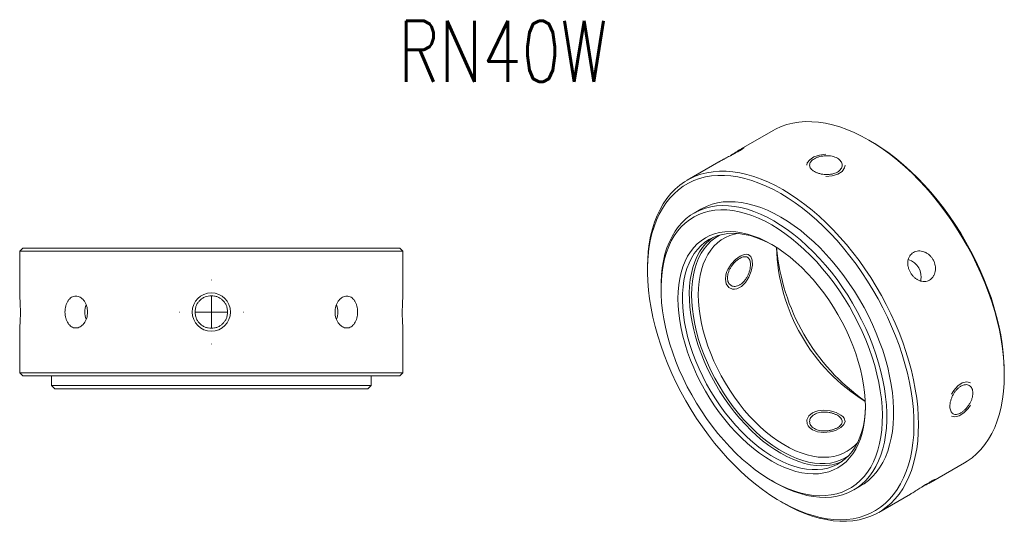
# Model space of a CAD drawing. Header units: millimetres. Extents: x 45 to 227, y 11 to 195.
# Tile 2 of 2: x 49 to 204, y 116 to 195. Entities that reach past the tile are written whole.
import ezdxf

# ---------------------------------------------------------------- set-up
doc = ezdxf.new("R2010")
doc.units = ezdxf.units.MM
doc.layers.get('0').update_dxf_attribs({"lineweight": 18})
doc.layers.add('FORMAT', color=7, linetype='Continuous', lineweight=18)
doc.styles.add('SLDTEXTSTYLE0', font='txt.shx', dxfattribs={"width": 0.75})

# ---------------------------------------------------------------- blocks, each defined once
blk = doc.blocks.new('SW_CENTERMARKSYMBOL_1')
at = {"layer": 'FORMAT', "color": 0}
for p, q in [((0, 5), (0, 5.05)), ((0, 0), (0, 2.5)), ((-5, 0), (-5.05, 0)), ((0, 0), (-2.5, 0)), ((0, 0), (0, -2.5)), ((0, 0), (2.5, 0)), ((5, 0), (5.05, 0)), ((0, -5), (0, -5.05))]:
    blk.add_line(p, q, dxfattribs=at)

msp = doc.modelspace()

# ---------------------------------------------------------------- linework, layer by layer
at = {"color": 7, "linetype": 'Continuous', "lineweight": 15}
for p, q in [((167.41, 177.25), (162.45, 174.39)), ((182.76, 175.56), (182.41, 175.76)), ((158.92, 172.35), (153.97, 169.5)), ((156.12, 164.96), (155.06, 164.35)), ((49.98, 158.87), (49.48, 158.37)), ((49.98, 158.87), (108.98, 158.87)), ((109.48, 158.37), (108.98, 158.87)), ((49.48, 158.37), (49.48, 151.42)), ((109.48, 158.37), (49.48, 158.37)), ((109.48, 151.39), (109.48, 158.37)), ((147.76, 155.76), (147.76, 155.35)), ((149.88, 152.9), (149.88, 152.49)), ((49.48, 146.35), (49.48, 139.37)), ((109.48, 139.37), (109.48, 146.32)), ((49.48, 139.37), (49.98, 138.87)), ((49.48, 139.37), (79.48, 139.37)), ((79.48, 138.87), (49.98, 138.87)), ((54.48, 138.87), (54.48, 137.37)), ((79.48, 139.37), (109.48, 139.37)), ((108.98, 138.87), (79.48, 138.87)), ((104.48, 137.37), (104.48, 138.87)), ((108.98, 138.87), (109.48, 139.37)), ((203.62, 139.02), (203.62, 139.43)), ((54.48, 137.37), (54.98, 136.87)), ((54.48, 137.37), (79.48, 137.37)), ((79.48, 137.37), (104.48, 137.37)), ((103.98, 136.87), (104.48, 137.37)), ((79.48, 136.87), (54.98, 136.87)), ((103.98, 136.87), (79.48, 136.87)), ((192.45, 122.43), (197.4, 125.29)), ((167.2, 122.49), (167.55, 122.29)), ((180.06, 121.05), (181.12, 121.66)), ((183.97, 117.53), (188.92, 120.39)), ((168.61, 119.22), (168.97, 119.02))]:
    msp.add_line(p, q, dxfattribs=at)
at = {"color": 7, "linetype": 'Continuous', "lineweight": 0}
msp.add_line((179.18, 126.33), (178.63, 126), dxfattribs=at)
at = {"color": 7, "linetype": 'Continuous', "lineweight": 15}
for points in [[(197.4, 125.29), (197.81, 125.53), (198.57, 126.08), (199.29, 126.7), (199.96, 127.39), (200.58, 128.15), (201.15, 128.98), (201.66, 129.87), (202.11, 130.83), (202.51, 131.84), (202.85, 132.92), (203.12, 134.04), (203.34, 135.22), (203.49, 136.45), (203.59, 137.72), (203.62, 139.02), (203.59, 140.37), (203.49, 141.74), (203.34, 143.15), (203.12, 144.58), (202.85, 146.02), (202.51, 147.49), (202.11, 148.96), (201.66, 150.44), (201.15, 151.92), (200.58, 153.41), (199.96, 154.88), (199.29, 156.34), (198.57, 157.79), (197.81, 159.22), (196.99, 160.63), (196.14, 162.01), (195.24, 163.36), (194.31, 164.67), (193.34, 165.95), (192.34, 167.18), (191.31, 168.36), (190.26, 169.49), (189.18, 170.57), (188.08, 171.6), (186.97, 172.56), (185.84, 173.46), (184.7, 174.3), (183.55, 175.07), (182.41, 175.77), (181.26, 176.39), (180.11, 176.95), (178.97, 177.42), (177.85, 177.83), (176.73, 178.15), (175.63, 178.39), (174.55, 178.56), (173.5, 178.64), (172.47, 178.65), (171.47, 178.57), (170.5, 178.42), (169.57, 178.18), (168.67, 177.87), (167.82, 177.48), (167.41, 177.25)], [(182.76, 175.56), (183.33, 175.22), (184.47, 174.49), (185.6, 173.7), (186.72, 172.83), (187.84, 171.91), (188.93, 170.92), (190.01, 169.87), (191.07, 168.77), (192.1, 167.62), (193.11, 166.42), (194.08, 165.17), (195.02, 163.88), (195.92, 162.56), (196.79, 161.2), (197.61, 159.82), (198.39, 158.41), (199.12, 156.97), (199.8, 155.53), (200.43, 154.07), (201.01, 152.6), (201.54, 151.13), (202, 149.66), (202.41, 148.19), (202.77, 146.74), (203.06, 145.3), (203.29, 143.88), (203.46, 142.48), (203.57, 141.1), (203.62, 139.76), (203.62, 139.43)], [(147.76, 155.76), (147.79, 157.07), (147.88, 158.34), (148.04, 159.56), (148.25, 160.74), (148.53, 161.87), (148.87, 162.94), (149.26, 163.96), (149.72, 164.91), (150.23, 165.81), (150.79, 166.64), (151.41, 167.4), (152.08, 168.09), (152.8, 168.71), (153.57, 169.25), (154.38, 169.72), (155.24, 170.11), (156.13, 170.43), (157.07, 170.66), (158.03, 170.82), (159.03, 170.89), (160.06, 170.89), (161.12, 170.8), (162.2, 170.64), (163.3, 170.39), (164.41, 170.07), (165.54, 169.67), (166.68, 169.19), (167.82, 168.64), (168.97, 168.01)], [(168.62, 167.4), (167.48, 168.02), (166.34, 168.57), (165.21, 169.04), (164.09, 169.44), (162.99, 169.75), (161.9, 169.99), (160.83, 170.15), (159.79, 170.23), (158.77, 170.23), (157.78, 170.15), (156.82, 169.99), (155.9, 169.74), (155.02, 169.42), (154.17, 169.03), (153.37, 168.55), (152.62, 168), (151.91, 167.38), (151.25, 166.68), (150.65, 165.92), (150.1, 165.08), (149.6, 164.19), (149.16, 163.23), (148.78, 162.21), (148.46, 161.13), (148.19, 160), (147.99, 158.82), (147.85, 157.6), (147.78, 156.33), (147.76, 155.02), (147.81, 153.68), (147.92, 152.31), (148.09, 150.91), (148.32, 149.49), (148.61, 148.04), (148.96, 146.59), (149.37, 145.13), (149.84, 143.66), (150.37, 142.18), (150.94, 140.72), (151.58, 139.26), (152.26, 137.81), (152.99, 136.38), (153.77, 134.97), (154.59, 133.58), (155.45, 132.22), (156.36, 130.9), (157.3, 129.61), (158.27, 128.37), (159.27, 127.17), (160.31, 126.01), (161.36, 124.91), (162.44, 123.87), (163.54, 122.88), (164.65, 121.95), (165.78, 121.09), (166.91, 120.29), (168.05, 119.56), (169.19, 118.9), (170.33, 118.32), (171.46, 117.81), (172.58, 117.37), (173.69, 117.02), (174.79, 116.74), (175.87, 116.54), (176.93, 116.42), (177.96, 116.38), (178.96, 116.42), (179.94, 116.54), (180.88, 116.74), (181.78, 117.02), (182.65, 117.38), (183.47, 117.82), (184.25, 118.33), (184.98, 118.92), (185.66, 119.58), (186.29, 120.31), (186.87, 121.11), (187.39, 121.98), (187.86, 122.91), (188.27, 123.9), (188.62, 124.94), (188.92, 126.05), (189.15, 127.2), (189.32, 128.4), (189.43, 129.65), (189.48, 130.94), (189.46, 132.26), (189.38, 133.62), (189.24, 135.01), (189.04, 136.42), (188.78, 137.85), (188.46, 139.3), (188.07, 140.76), (187.63, 142.23), (187.14, 143.7), (186.59, 145.17), (185.98, 146.63), (185.32, 148.09), (184.62, 149.53), (183.86, 150.95), (183.06, 152.35), (182.22, 153.72), (181.33, 155.06), (180.41, 156.37), (179.46, 157.63), (178.47, 158.86), (177.45, 160.04), (176.4, 161.16), (175.33, 162.24), (174.25, 163.26), (173.14, 164.21), (172.02, 165.11), (170.89, 165.94), (169.76, 166.7), (168.62, 167.4)], [(168.97, 168.01), (170.12, 167.31), (171.26, 166.54), (172.4, 165.71), (173.53, 164.8), (174.65, 163.84), (175.74, 162.82), (176.82, 161.74), (177.88, 160.6), (178.91, 159.42), (179.91, 158.19), (180.88, 156.92), (181.81, 155.6), (182.7, 154.26), (183.56, 152.88), (184.37, 151.47), (185.14, 150.04), (185.86, 148.59), (186.53, 147.12), (187.15, 145.65), (187.71, 144.17), (188.22, 142.69), (188.68, 141.2), (189.07, 139.73), (189.41, 138.27), (189.69, 136.82), (189.9, 135.39), (190.06, 133.99), (190.15, 132.61), (190.18, 131.27), (190.15, 129.96), (190.06, 128.69), (189.9, 127.47), (189.69, 126.29), (189.41, 125.16), (189.07, 124.09), (188.68, 123.07), (188.22, 122.11), (187.71, 121.22), (187.15, 120.39), (186.53, 119.63), (185.86, 118.94), (185.14, 118.32), (184.37, 117.78), (183.56, 117.31), (182.7, 116.92), (181.81, 116.6), (180.88, 116.37), (179.91, 116.21), (178.91, 116.13), (177.88, 116.14), (176.82, 116.22), (175.74, 116.39), (174.65, 116.63), (173.53, 116.96), (172.4, 117.36), (171.26, 117.84), (170.12, 118.39), (168.97, 119.02), (168.97, 119.02)], [(149.88, 152.9), (149.89, 153.5), (149.95, 154.67), (150.07, 155.8), (150.26, 156.89), (150.5, 157.92), (150.81, 158.9), (151.18, 159.83), (151.6, 160.69), (152.08, 161.49), (152.61, 162.22), (153.19, 162.89), (153.83, 163.48), (154.51, 164.01), (155.24, 164.45), (156.02, 164.82), (156.83, 165.12), (157.68, 165.33), (158.57, 165.46), (159.48, 165.52), (160.43, 165.49), (161.4, 165.39), (162.39, 165.2), (163.4, 164.94), (164.43, 164.59), (165.47, 164.17), (166.51, 163.68), (167.56, 163.11)], [(181.12, 121.66), (181.66, 122), (182.34, 122.52), (182.98, 123.12), (183.57, 123.78), (184.1, 124.52), (184.58, 125.32), (185, 126.18), (185.36, 127.1), (185.67, 128.08), (185.92, 129.12), (186.1, 130.2), (186.23, 131.33), (186.29, 132.5), (186.29, 133.71), (186.23, 134.96), (186.1, 136.23), (185.92, 137.53), (185.67, 138.85), (185.36, 140.18), (185, 141.52), (184.58, 142.88), (184.1, 144.23), (183.57, 145.58), (182.98, 146.92), (182.34, 148.25), (181.66, 149.56), (180.93, 150.85), (180.16, 152.11), (179.34, 153.34), (178.49, 154.54), (177.61, 155.7), (176.69, 156.81), (175.74, 157.88), (174.77, 158.89), (173.78, 159.85), (172.77, 160.75), (171.74, 161.6), (170.71, 162.37), (169.66, 163.08), (168.62, 163.72), (167.57, 164.29), (166.53, 164.79), (165.49, 165.21), (164.47, 165.55), (163.45, 165.81), (162.46, 166), (161.49, 166.1), (160.55, 166.13), (159.63, 166.08), (158.74, 165.94), (157.89, 165.73), (157.08, 165.44), (156.3, 165.06), (156.12, 164.96)], [(167.2, 162.5), (166.17, 163.06), (165.13, 163.55), (164.11, 163.96), (163.1, 164.3), (162.1, 164.56), (161.12, 164.74), (160.16, 164.84), (159.22, 164.86), (158.32, 164.8), (157.44, 164.66), (156.61, 164.44), (155.8, 164.14), (155.05, 163.76), (154.33, 163.31), (153.66, 162.79), (153.04, 162.19), (152.47, 161.52), (151.95, 160.78), (151.48, 159.98), (151.08, 159.11), (150.73, 158.19), (150.44, 157.21), (150.21, 156.17), (150.04, 155.09), (149.93, 153.96), (149.88, 152.79), (149.9, 151.59), (149.97, 150.35), (150.11, 149.08), (150.31, 147.79), (150.57, 146.48), (150.89, 145.16), (151.27, 143.83), (151.71, 142.49), (152.2, 141.15), (152.74, 139.82), (153.34, 138.5), (153.99, 137.19), (154.68, 135.9), (155.42, 134.63), (156.2, 133.39), (157.02, 132.19), (157.88, 131.02), (158.77, 129.89), (159.69, 128.81), (160.63, 127.77), (161.6, 126.79), (162.59, 125.87), (163.6, 125), (164.62, 124.2), (165.65, 123.46), (166.68, 122.8), (167.72, 122.2), (168.76, 121.67), (169.79, 121.22), (170.81, 120.85), (171.81, 120.55), (172.8, 120.33), (173.77, 120.19), (174.72, 120.13), (175.64, 120.15), (176.53, 120.25), (177.39, 120.43), (178.21, 120.69), (178.99, 121.03), (179.72, 121.44), (180.42, 121.93), (181.06, 122.49), (181.66, 123.13), (182.21, 123.83), (182.7, 124.6), (183.13, 125.43), (183.51, 126.33), (183.83, 127.28), (184.09, 128.29), (184.29, 129.35), (184.43, 130.46), (184.51, 131.6), (184.53, 132.79), (184.48, 134.02), (184.37, 135.27), (184.2, 136.55), (183.97, 137.85), (183.68, 139.16), (183.33, 140.49), (182.92, 141.83), (182.46, 143.17), (181.94, 144.5), (181.37, 145.83), (180.75, 147.15), (180.08, 148.45), (179.36, 149.73), (178.6, 150.98), (177.8, 152.2), (176.96, 153.39), (176.09, 154.54), (175.18, 155.64), (174.25, 156.7), (173.29, 157.71), (172.31, 158.66), (171.31, 159.56), (170.3, 160.39), (169.27, 161.16), (168.24, 161.86), (167.2, 162.5)], [(167.56, 163.11), (168.6, 162.47), (169.65, 161.76), (170.68, 160.98), (171.71, 160.14), (172.72, 159.24), (173.71, 158.28), (174.68, 157.26), (175.63, 156.2), (176.55, 155.08), (177.43, 153.93), (178.28, 152.73), (179.1, 151.5), (179.87, 150.24), (180.6, 148.95), (181.28, 147.64), (181.92, 146.31), (182.5, 144.97), (183.04, 143.62), (183.52, 142.26), (183.94, 140.91), (184.3, 139.57), (184.61, 138.23), (184.86, 136.92), (185.04, 135.62), (185.16, 134.35), (185.23, 133.1), (185.23, 131.89), (185.16, 130.72), (185.04, 129.59), (184.86, 128.51), (184.61, 127.47), (184.3, 126.49), (183.94, 125.57), (183.52, 124.7), (183.04, 123.9), (182.5, 123.17), (181.92, 122.51), (181.28, 121.91), (180.6, 121.39), (179.87, 120.94), (179.1, 120.57), (178.28, 120.28), (177.43, 120.07), (176.55, 119.93), (175.63, 119.88), (174.68, 119.9), (173.71, 120.01), (172.72, 120.19), (171.71, 120.46), (170.68, 120.8), (169.65, 121.22), (168.6, 121.72), (167.56, 122.28), (167.55, 122.29)], [(167.2, 159.44), (168.16, 158.85), (169.12, 158.19), (170.07, 157.46), (171, 156.67), (171.92, 155.81), (172.82, 154.91), (173.69, 153.94), (174.54, 152.93), (175.35, 151.88), (176.14, 150.78), (176.88, 149.65), (177.58, 148.48), (178.23, 147.3), (178.84, 146.09), (179.4, 144.86), (179.91, 143.63), (180.36, 142.39), (180.76, 141.15), (181.1, 139.92), (181.38, 138.7), (181.59, 137.49), (181.75, 136.31), (181.84, 135.15), (181.88, 134.02), (181.84, 132.93), (181.75, 131.88), (181.59, 130.88), (181.38, 129.93), (181.1, 129.03), (180.76, 128.18), (180.36, 127.4), (179.91, 126.69), (179.4, 126.04), (178.84, 125.46), (178.23, 124.95), (177.58, 124.52), (176.88, 124.17), (176.14, 123.89), (175.35, 123.7), (174.54, 123.58), (173.69, 123.55), (172.82, 123.6), (171.92, 123.73), (171, 123.94), (170.07, 124.22), (169.12, 124.59), (168.16, 125.03), (167.2, 125.55), (166.24, 126.14), (165.29, 126.8), (164.34, 127.53), (163.41, 128.32), (162.49, 129.17), (161.59, 130.08), (160.71, 131.04), (159.87, 132.06), (159.05, 133.11), (158.27, 134.21), (157.53, 135.34), (156.83, 136.5), (156.17, 137.69), (155.56, 138.9), (155, 140.12), (154.5, 141.36), (154.04, 142.6), (153.65, 143.83), (153.31, 145.07), (153.03, 146.29), (152.81, 147.5), (152.66, 148.68), (152.56, 149.84), (152.53, 150.96), (152.56, 152.05), (152.66, 153.1), (152.81, 154.11), (153.03, 155.06), (153.31, 155.96), (153.65, 156.8), (154.04, 157.58), (154.5, 158.3), (155, 158.95), (155.56, 159.53), (156.17, 160.03), (156.83, 160.46), (157.53, 160.82), (158.27, 161.09), (159.05, 161.29), (159.87, 161.4), (160.71, 161.44), (161.59, 161.39), (162.49, 161.26), (163.41, 161.05), (164.34, 160.76), (165.29, 160.4), (166.24, 159.95), (167.2, 159.44)], [(167.38, 159.33), (166.61, 159.74), (165.67, 160.18), (164.73, 160.54), (163.81, 160.82), (162.91, 161.02), (162.02, 161.14), (161.16, 161.18), (160.33, 161.14), (159.53, 161.02), (158.76, 160.82), (158.03, 160.54), (157.35, 160.19), (156.71, 159.75), (156.11, 159.24), (155.57, 158.66), (155.08, 158.01), (154.64, 157.29), (154.26, 156.51), (153.94, 155.67), (153.68, 154.77), (153.47, 153.82), (153.33, 152.82), (153.26, 151.77), (153.24, 150.69), (153.29, 149.57), (153.4, 148.42), (153.57, 147.25), (153.8, 146.05), (154.09, 144.84), (154.44, 143.63), (154.85, 142.4), (155.32, 141.18), (155.83, 139.97), (156.4, 138.77), (157.02, 137.58), (157.69, 136.42), (158.39, 135.28), (159.14, 134.18), (159.92, 133.11), (160.74, 132.09), (161.59, 131.11), (162.46, 130.19), (163.36, 129.31), (164.27, 128.5), (165.2, 127.75), (166.14, 127.06), (167.08, 126.44), (168.03, 125.9), (168.97, 125.42), (169.91, 125.03), (170.84, 124.71), (171.76, 124.47), (172.65, 124.3), (173.52, 124.22), (174.37, 124.22), (175.19, 124.3), (175.97, 124.46), (176.72, 124.7), (177.43, 125.02), (178.09, 125.42), (178.71, 125.89), (179.28, 126.43), (179.8, 127.05), (180.26, 127.74), (180.67, 128.49), (181.02, 129.3), (181.31, 130.17), (181.55, 131.09), (181.72, 132.07), (181.83, 133.09), (181.87, 134.16), (181.87, 134.23)], [(157.98, 160.52), (157.46, 160.12), (156.9, 159.57), (156.38, 158.96), (155.91, 158.27), (155.5, 157.52), (155.15, 156.71), (154.86, 155.84), (154.63, 154.91), (154.46, 153.94), (154.35, 152.91), (154.3, 151.85), (154.32, 150.75), (154.39, 149.61), (154.53, 148.45), (154.74, 147.26), (155, 146.06), (155.32, 144.85), (155.7, 143.63), (156.14, 142.4), (156.63, 141.19), (157.17, 139.98), (157.77, 138.78), (158.41, 137.61), (159.09, 136.46), (159.82, 135.34), (160.59, 134.25), (161.39, 133.21), (162.22, 132.21), (163.08, 131.25), (163.97, 130.35), (164.87, 129.51), (165.79, 128.73), (166.73, 128.01), (167.67, 127.36), (168.62, 126.77)], [(161.8, 161.16), (161.36, 161.06), (160.63, 160.83), (159.95, 160.52), (159.3, 160.14), (158.7, 159.68), (158.15, 159.15), (157.65, 158.54), (157.21, 157.87), (156.82, 157.14), (156.48, 156.34), (156.21, 155.49), (155.99, 154.58), (155.84, 153.62), (155.74, 152.62), (155.71, 151.58)], [(155.71, 151.58), (155.74, 150.5), (155.84, 149.39), (155.99, 148.25), (156.21, 147.09), (156.48, 145.92), (156.82, 144.74), (157.21, 143.55), (157.65, 142.37), (158.15, 141.19), (158.7, 140.02), (159.3, 138.87), (159.95, 137.74), (160.63, 136.64), (161.36, 135.57), (162.12, 134.54), (162.92, 133.54), (163.75, 132.6), (164.6, 131.71), (165.47, 130.87), (166.36, 130.09), (167.26, 129.37), (168.18, 128.72), (169.09, 128.13), (170.01, 127.62), (170.93, 127.18), (171.84, 126.82), (172.74, 126.53), (173.62, 126.32), (174.48, 126.19), (175.32, 126.15), (176.13, 126.18), (176.91, 126.29), (177.66, 126.48), (178.36, 126.75), (179.03, 127.09), (179.65, 127.52), (180.23, 128.01), (180.67, 128.48)], [(168.62, 126.77), (169.56, 126.26), (170.51, 125.83), (171.44, 125.47), (172.36, 125.19), (173.27, 124.99), (174.15, 124.86), (175.01, 124.82), (175.85, 124.86), (176.65, 124.98), (177.41, 125.18), (178.14, 125.46), (178.2, 125.49)]]:
    msp.add_lwpolyline(points, dxfattribs=at)
at = {"color": 7, "linetype": 'Continuous', "lineweight": 0}
for points in [[(175.69, 173.56), (174.7, 173.42), (173.81, 173.12), (173.15, 172.69), (172.76, 172.18), (172.69, 171.83)], [(175.69, 170.09), (176.68, 170.15), (177.56, 170.41), (178.23, 170.85), (178.61, 171.41), (178.69, 171.83)], [(178.63, 126), (177.92, 125.67), (177.18, 125.42), (176.4, 125.25), (175.59, 125.17), (174.75, 125.16), (173.88, 125.24), (172.98, 125.4), (172.07, 125.63), (171.15, 125.95), (170.21, 126.35), (169.27, 126.82), (168.32, 127.36), (167.38, 127.98), (166.44, 128.67), (165.52, 129.42), (164.6, 130.23), (163.71, 131.11), (162.84, 132.03), (162, 133.01), (161.18, 134.04), (160.41, 135.11), (159.66, 136.21), (158.96, 137.35), (158.31, 138.51), (157.7, 139.7), (157.13, 140.9), (156.63, 142.11), (156.17, 143.33), (155.77, 144.55), (155.43, 145.77), (155.15, 146.97), (154.94, 148.16), (154.78, 149.33), (154.68, 150.47), (154.65, 151.58), (154.68, 152.65), (154.78, 153.68), (154.94, 154.66), (155.15, 155.6), (155.43, 156.48), (155.77, 157.3), (156.17, 158.06), (156.63, 158.76), (157.13, 159.38), (157.7, 159.94), (158.31, 160.42), (158.96, 160.83), (159.2, 160.95)], [(159.96, 154.02), (160.09, 153.28), (160.48, 152.73), (161.06, 152.46), (161.4, 152.44), (161.76, 152.5), (162.47, 152.85), (163.12, 153.48), (163.65, 154.31), (164.01, 155.25), (164.12, 155.72), (164.19, 156.18), (164.16, 156.97), (163.93, 157.55), (163.52, 157.86), (163.25, 157.91), (162.94, 157.88), (162.61, 157.78), (162.26, 157.61), (161.55, 157.09), (160.88, 156.38), (160.35, 155.53), (160.15, 155.08), (160.02, 154.63), (159.96, 154.02)], [(198.35, 137.77), (197.73, 137.93), (197.03, 137.78), (196.33, 137.32), (195.7, 136.61), (195.35, 136.04)], [(195.35, 132.58), (195.9, 132.46), (196.56, 132.64), (197.28, 133.09), (197.95, 133.77), (198.35, 134.31)], [(173.57, 130.45), (174.38, 130.13), (175.34, 130.03), (176.34, 130.12), (176.83, 130.23), (177.28, 130.39), (178.03, 130.78), (178.51, 131.25), (178.69, 131.76), (178.53, 132.27), (178.32, 132.52), (178.04, 132.75), (177.3, 133.14), (176.38, 133.41), (175.39, 133.51), (174.89, 133.49), (174.41, 133.41), (173.97, 133.28), (173.58, 133.1), (173, 132.61), (172.71, 132.01), (172.75, 131.37), (172.9, 131.06), (173.13, 130.78), (173.57, 130.45)]]:
    msp.add_lwpolyline(points, dxfattribs=at)
at = {"color": 7, "linetype": 'Continuous', "lineweight": 15}
for centre, radius, start, end in [((197.22, 159.82), 29.29, 181.6437, 238.3509), ((200.56, 161.75), 32.7, 184.875, 235.1196), ((187.77, 154.37), 2.83, 346.6605, 73.2975), ((63.02, 148.89), 3.35, 160.4382, 180.273), ((95.86, 148.87), 3.42, 340.7579, 18.887), ((63.03, 148.85), 3.35, 179.7339, 199.2464)]:
    msp.add_arc(centre, radius, start, end, dxfattribs=at)
at = {"color": 7, "linetype": 'Continuous', "lineweight": 0}
msp.add_arc((79.48, 148.87), 3, 270.0002, 269.9998, dxfattribs=at)
at = {"color": 7, "linetype": 'Continuous', "lineweight": 15}
for points, knots in [([(160.73, 173.31), (160.77, 173.34), (160.86, 173.4), (161.08, 173.54), (161.31, 173.69), (161.53, 173.83), (161.7, 173.93), (161.85, 174.03), (162, 174.12), (162.14, 174.2), (162.31, 174.31), (162.46, 174.4), (162.59, 174.47), (162.7, 174.53), (162.78, 174.57), (162.84, 174.59), (162.87, 174.6), (162.88, 174.59), (162.85, 174.56), (162.81, 174.52), (162.73, 174.46), (162.62, 174.39), (162.5, 174.31), (162.35, 174.22), (162.18, 174.11), (161.99, 174), (161.78, 173.88), (161.56, 173.76), (161.33, 173.63), (161.09, 173.5), (160.84, 173.37), (160.59, 173.24), (160.34, 173.11), (160.1, 172.99), (159.92, 172.89), (159.75, 172.8), (159.59, 172.72), (159.43, 172.63), (159.24, 172.53), (159.06, 172.43), (158.96, 172.37), (158.92, 172.35)], [0, 0, 0, 0, 0.096371, 0.239055, 0.529254, 0.677117, 0.819991, 0.96386, 1.110872, 1.258972, 1.401507, 1.691443, 1.839194, 1.981392, 2.27061, 2.417972, 2.560356, 2.849935, 2.997471, 3.140277, 3.430736, 3.578739, 3.721546, 4.012037, 4.160075, 4.302457, 4.592073, 4.739654, 4.881849, 5.171051, 5.318399, 5.460935, 5.750828, 5.898528, 6.041403, 6.18527, 6.332274, 6.480363, 6.623045, 6.913283, 7.050378, 7.050378, 7.050378, 7.050378]), ([(177.49, 172.93), (177.61, 172.86), (177.72, 172.78), (177.9, 172.62), (177.98, 172.53), (178.11, 172.34), (178.16, 172.25), (178.22, 172.05), (178.24, 171.95), (178.24, 171.74), (178.22, 171.64), (178.16, 171.44), (178.11, 171.34), (177.98, 171.16), (177.9, 171.07), (177.72, 170.9), (177.61, 170.83), (177.37, 170.69), (177.24, 170.63), (176.97, 170.53), (176.82, 170.49), (176.51, 170.42), (176.35, 170.4), (176.02, 170.37), (175.86, 170.37), (175.52, 170.38), (175.36, 170.39), (175.03, 170.44), (174.87, 170.47), (174.56, 170.56), (174.41, 170.6), (174.14, 170.72), (174, 170.78), (173.77, 170.91), (173.66, 170.99), (173.48, 171.14), (173.4, 171.23), (173.27, 171.4), (173.22, 171.48), (173.15, 171.66), (173.14, 171.75), (173.14, 171.93), (173.15, 172.02), (173.22, 172.2), (173.27, 172.29), (173.4, 172.46), (173.47, 172.54), (173.66, 172.7), (173.76, 172.77), (174, 172.91), (174.13, 172.97), (174.41, 173.08), (174.56, 173.13), (174.87, 173.21), (175.02, 173.25), (175.35, 173.29), (175.52, 173.31), (175.85, 173.32), (176.02, 173.32), (176.35, 173.29), (176.51, 173.27), (176.97, 173.17), (177.25, 173.07), (177.49, 172.93)], [0, 0, 0, 0, 0.4019, 0.4019, 0.803801, 0.803801, 1.205701, 1.205701, 1.607601, 1.607601, 2.009502, 2.009502, 2.411402, 2.411402, 2.813302, 2.813302, 3.215203, 3.215203, 3.617103, 3.617103, 4.019003, 4.019003, 4.420904, 4.420904, 4.822804, 4.822804, 5.224704, 5.224704, 5.626605, 5.626605, 6.028505, 6.028505, 6.430405, 6.430405, 6.832306, 6.832306, 7.234206, 7.234206, 7.636106, 7.636106, 8.038007, 8.038007, 8.439907, 8.439907, 8.841807, 8.841807, 9.243708, 9.243708, 9.645608, 9.645608, 10.047508, 10.047508, 10.449409, 10.449409, 10.851309, 10.851309, 11.253209, 11.253209, 11.65511, 11.65511, 12.05701, 12.05701, 12.860811, 12.860811, 12.860811, 12.860811]), ([(163.88, 156.29), (163.88, 156.43), (163.87, 156.56), (163.83, 156.79), (163.8, 156.9), (163.72, 157.1), (163.67, 157.18), (163.55, 157.32), (163.49, 157.38), (163.34, 157.47), (163.25, 157.5), (163.07, 157.53), (162.97, 157.53), (162.77, 157.5), (162.66, 157.47), (162.43, 157.39), (162.32, 157.33), (162.08, 157.2), (161.96, 157.11), (161.72, 156.93), (161.6, 156.83), (161.37, 156.6), (161.26, 156.48), (161.05, 156.23), (160.95, 156.09), (160.77, 155.81), (160.69, 155.67), (160.54, 155.38), (160.48, 155.22), (160.38, 154.93), (160.34, 154.78), (160.29, 154.49), (160.27, 154.35), (160.27, 154.07), (160.29, 153.94), (160.34, 153.7), (160.38, 153.58), (160.48, 153.38), (160.54, 153.29), (160.69, 153.13), (160.77, 153.06), (160.95, 152.95), (161.05, 152.92), (161.26, 152.87), (161.37, 152.86), (161.6, 152.88), (161.72, 152.9), (161.96, 152.98), (162.08, 153.03), (162.31, 153.17), (162.43, 153.25), (162.65, 153.44), (162.76, 153.55), (162.97, 153.78), (163.07, 153.91), (163.25, 154.18), (163.34, 154.33), (163.49, 154.63), (163.55, 154.78), (163.67, 155.09), (163.72, 155.25), (163.84, 155.71), (163.88, 156.02), (163.88, 156.29)], [0, 0, 0, 0, 0.402065, 0.402065, 0.804131, 0.804131, 1.206196, 1.206196, 1.608262, 1.608262, 2.010327, 2.010327, 2.412392, 2.412392, 2.814458, 2.814458, 3.216523, 3.216523, 3.618589, 3.618589, 4.020654, 4.020654, 4.422719, 4.422719, 4.824785, 4.824785, 5.22685, 5.22685, 5.628915, 5.628915, 6.030981, 6.030981, 6.433046, 6.433046, 6.835112, 6.835112, 7.237177, 7.237177, 7.639242, 7.639242, 8.041308, 8.041308, 8.443373, 8.443373, 8.845439, 8.845439, 9.247504, 9.247504, 9.649569, 9.649569, 10.051635, 10.051635, 10.4537, 10.4537, 10.855766, 10.855766, 11.257831, 11.257831, 11.659896, 11.659896, 12.061962, 12.061962, 12.866093, 12.866093, 12.866093, 12.866093]), ([(189.39, 158.19), (189.5, 158.26), (189.63, 158.31), (189.89, 158.39), (190.03, 158.41), (190.31, 158.43), (190.45, 158.42), (190.74, 158.38), (190.89, 158.34), (191.17, 158.24), (191.31, 158.18), (191.58, 158.02), (191.71, 157.92), (191.96, 157.72), (192.07, 157.6), (192.28, 157.35), (192.37, 157.22), (192.54, 156.93), (192.61, 156.78), (192.72, 156.48), (192.76, 156.32), (192.82, 156.01), (192.84, 155.85), (192.84, 155.53), (192.82, 155.38), (192.77, 155.08), (192.73, 154.94), (192.62, 154.67), (192.55, 154.54), (192.4, 154.3), (192.31, 154.2), (192.11, 154.01), (192, 153.93), (191.77, 153.79), (191.65, 153.74), (191.39, 153.67), (191.26, 153.64), (190.85, 153.63), (190.57, 153.68), (190.16, 153.84), (190.03, 153.91), (189.77, 154.07), (189.65, 154.17), (189.41, 154.38), (189.3, 154.5), (189.1, 154.75), (189, 154.89), (188.84, 155.17), (188.77, 155.32), (188.65, 155.62), (188.6, 155.78), (188.54, 156.09), (188.52, 156.24), (188.5, 156.55), (188.51, 156.7), (188.55, 156.99), (188.58, 157.13), (188.68, 157.4), (188.74, 157.52), (188.96, 157.86), (189.15, 158.05), (189.39, 158.19)], [0, 0, 0, 0, 0.446745, 0.446745, 0.893491, 0.893491, 1.340236, 1.340236, 1.786982, 1.786982, 2.233727, 2.233727, 2.680472, 2.680472, 3.127218, 3.127218, 3.573963, 3.573963, 4.020709, 4.020709, 4.467454, 4.467454, 4.914199, 4.914199, 5.360945, 5.360945, 5.80769, 5.80769, 6.254436, 6.254436, 6.701181, 6.701181, 7.147926, 7.147926, 7.594672, 7.594672, 8.041417, 8.041417, 8.934908, 8.934908, 9.381653, 9.381653, 9.828399, 9.828399, 10.275144, 10.275144, 10.72189, 10.72189, 11.168635, 11.168635, 11.61538, 11.61538, 12.062126, 12.062126, 12.508871, 12.508871, 12.955617, 12.955617, 13.402362, 13.402362, 14.295853, 14.295853, 14.295853, 14.295853]), ([(49.48, 151.42), (49.48, 151.39), (49.48, 151.34), (49.52, 150.9), (49.56, 150.25), (49.58, 149.44), (49.59, 148.57), (49.57, 147.74), (49.53, 147.03), (49.5, 146.54), (49.48, 146.31), (49.48, 146.34), (49.48, 146.35)], [0, 0, 0, 0, 0.547057, 1.094067, 1.642311, 2.191378, 2.739098, 3.285402, 3.83243, 4.381191, 4.929994, 5.10756, 5.10756, 5.10756, 5.10756]), ([(56.57, 148.87), (56.57, 149.04), (56.58, 149.2), (56.62, 149.52), (56.65, 149.68), (56.74, 149.98), (56.79, 150.12), (56.9, 150.39), (56.97, 150.52), (57.13, 150.75), (57.21, 150.86), (57.4, 151.04), (57.5, 151.12), (57.7, 151.24), (57.81, 151.29), (58.03, 151.35), (58.15, 151.37), (58.38, 151.37), (58.5, 151.35), (58.73, 151.29), (58.84, 151.24), (59.06, 151.12), (59.17, 151.04), (59.37, 150.86), (59.46, 150.76), (59.64, 150.52), (59.72, 150.4), (59.85, 150.13), (59.91, 149.98), (60.01, 149.68), (60.04, 149.52), (60.09, 149.2), (60.11, 149.03), (60.11, 148.71), (60.09, 148.55), (60.04, 148.22), (60.01, 148.07), (59.87, 147.61), (59.72, 147.33), (59.47, 146.99), (59.37, 146.88), (59.17, 146.7), (59.06, 146.62), (58.84, 146.5), (58.73, 146.45), (58.5, 146.39), (58.38, 146.37), (58.15, 146.37), (58.03, 146.39), (57.81, 146.45), (57.7, 146.5), (57.5, 146.62), (57.4, 146.7), (57.21, 146.88), (57.13, 146.99), (56.98, 147.22), (56.91, 147.34), (56.79, 147.61), (56.74, 147.76), (56.61, 148.21), (56.57, 148.54), (56.57, 148.87)], [0, 0, 0, 0, 0.421938, 0.421938, 0.843876, 0.843876, 1.265814, 1.265814, 1.687752, 1.687752, 2.10969, 2.10969, 2.531628, 2.531628, 2.953566, 2.953566, 3.375504, 3.375504, 3.797442, 3.797442, 4.21938, 4.21938, 4.641318, 4.641318, 5.063256, 5.063256, 5.485194, 5.485194, 5.907132, 5.907132, 6.32907, 6.32907, 6.751008, 6.751008, 7.172946, 7.172946, 7.594884, 7.594884, 8.43876, 8.43876, 8.860698, 8.860698, 9.282636, 9.282636, 9.704574, 9.704574, 10.126512, 10.126512, 10.54845, 10.54845, 10.970388, 10.970388, 11.392327, 11.392327, 11.814265, 11.814265, 12.236203, 12.236203, 12.658141, 12.658141, 13.502017, 13.502017, 13.502017, 13.502017]), ([(79.48, 151.42), (79.65, 151.42), (79.81, 151.4), (80.14, 151.34), (80.3, 151.29), (80.61, 151.16), (80.75, 151.08), (81.03, 150.9), (81.16, 150.79), (81.4, 150.56), (81.5, 150.43), (81.69, 150.15), (81.77, 150), (81.9, 149.69), (81.95, 149.53), (82.01, 149.2), (82.03, 149.04), (82.03, 148.71), (82.01, 148.54), (81.95, 148.21), (81.9, 148.05), (81.77, 147.74), (81.69, 147.59), (81.51, 147.32), (81.4, 147.19), (81.16, 146.95), (81.03, 146.84), (80.76, 146.66), (80.61, 146.58), (80.3, 146.45), (80.14, 146.4), (79.81, 146.34), (79.64, 146.32), (79.31, 146.32), (79.15, 146.34), (78.82, 146.4), (78.66, 146.45), (78.35, 146.58), (78.2, 146.66), (77.92, 146.84), (77.79, 146.95), (77.56, 147.18), (77.45, 147.31), (77.27, 147.59), (77.19, 147.74), (77.06, 148.05), (77.01, 148.21), (76.94, 148.53), (76.93, 148.7), (76.93, 149.04), (76.94, 149.2), (77.01, 149.53), (77.06, 149.69), (77.18, 150), (77.26, 150.15), (77.45, 150.42), (77.56, 150.55), (77.79, 150.79), (77.92, 150.9), (78.2, 151.08), (78.35, 151.16), (78.81, 151.35), (79.14, 151.42), (79.48, 151.42)], [0, 0, 0, 0, 0.50045, 0.50045, 1.0009, 1.0009, 1.501351, 1.501351, 2.001801, 2.001801, 2.502251, 2.502251, 3.002701, 3.002701, 3.503151, 3.503151, 4.003601, 4.003601, 4.504052, 4.504052, 5.004502, 5.004502, 5.504952, 5.504952, 6.005402, 6.005402, 6.505852, 6.505852, 7.006303, 7.006303, 7.506753, 7.506753, 8.007203, 8.007203, 8.507653, 8.507653, 9.008103, 9.008103, 9.508553, 9.508553, 10.009004, 10.009004, 10.509454, 10.509454, 11.009904, 11.009904, 11.510354, 11.510354, 12.010804, 12.010804, 12.511254, 12.511254, 13.011705, 13.011705, 13.512155, 13.512155, 14.012605, 14.012605, 14.513055, 14.513055, 15.013505, 15.013505, 16.014406, 16.014406, 16.014406, 16.014406]), ([(98.85, 148.87), (98.85, 149.04), (98.86, 149.2), (98.91, 149.52), (98.95, 149.68), (99.04, 149.98), (99.1, 150.12), (99.24, 150.39), (99.32, 150.52), (99.49, 150.75), (99.58, 150.86), (99.79, 151.04), (99.89, 151.12), (100.11, 151.24), (100.23, 151.29), (100.46, 151.35), (100.57, 151.37), (100.8, 151.37), (100.92, 151.35), (101.14, 151.29), (101.25, 151.24), (101.46, 151.12), (101.56, 151.04), (101.74, 150.86), (101.83, 150.76), (101.98, 150.52), (102.05, 150.4), (102.17, 150.13), (102.22, 149.98), (102.3, 149.68), (102.33, 149.52), (102.37, 149.2), (102.38, 149.03), (102.38, 148.71), (102.37, 148.55), (102.33, 148.22), (102.3, 148.07), (102.18, 147.61), (102.06, 147.33), (101.83, 146.99), (101.74, 146.88), (101.56, 146.7), (101.46, 146.62), (101.25, 146.5), (101.15, 146.45), (100.92, 146.39), (100.81, 146.37), (100.58, 146.37), (100.46, 146.39), (100.23, 146.45), (100.11, 146.5), (99.89, 146.62), (99.79, 146.7), (99.59, 146.88), (99.49, 146.99), (99.32, 147.22), (99.24, 147.34), (99.1, 147.61), (99.04, 147.76), (98.9, 148.21), (98.85, 148.54), (98.85, 148.87)], [0, 0, 0, 0, 0.421935, 0.421935, 0.843869, 0.843869, 1.265804, 1.265804, 1.687739, 1.687739, 2.109674, 2.109674, 2.531608, 2.531608, 2.953543, 2.953543, 3.375478, 3.375478, 3.797413, 3.797413, 4.219347, 4.219347, 4.641282, 4.641282, 5.063217, 5.063217, 5.485152, 5.485152, 5.907086, 5.907086, 6.329021, 6.329021, 6.750956, 6.750956, 7.172891, 7.172891, 7.594825, 7.594825, 8.438695, 8.438695, 8.86063, 8.86063, 9.282564, 9.282564, 9.704499, 9.704499, 10.126434, 10.126434, 10.548368, 10.548368, 10.970303, 10.970303, 11.392238, 11.392238, 11.814173, 11.814173, 12.236107, 12.236107, 12.658042, 12.658042, 13.501912, 13.501912, 13.501912, 13.501912]), ([(109.48, 146.32), (109.47, 146.35), (109.47, 146.4), (109.44, 146.84), (109.4, 147.49), (109.37, 148.3), (109.37, 149.17), (109.39, 150), (109.42, 150.71), (109.46, 151.2), (109.48, 151.43), (109.48, 151.4), (109.47, 151.39)], [0, 0, 0, 0, 0.547057, 1.094067, 1.642311, 2.191378, 2.739098, 3.285402, 3.83243, 4.381191, 4.929994, 5.10756, 5.10756, 5.10756, 5.10756]), ([(195.1, 134.1), (195.1, 134.24), (195.11, 134.38), (195.15, 134.68), (195.18, 134.83), (195.27, 135.14), (195.32, 135.3), (195.44, 135.6), (195.51, 135.76), (195.67, 136.05), (195.75, 136.19), (195.94, 136.46), (196.04, 136.59), (196.25, 136.82), (196.36, 136.93), (196.59, 137.12), (196.71, 137.2), (196.94, 137.34), (197.06, 137.39), (197.3, 137.47), (197.41, 137.5), (197.64, 137.51), (197.75, 137.51), (197.95, 137.46), (198.05, 137.43), (198.23, 137.32), (198.31, 137.26), (198.45, 137.1), (198.51, 137.01), (198.6, 136.81), (198.64, 136.7), (198.69, 136.45), (198.7, 136.32), (198.7, 136.05), (198.69, 135.91), (198.64, 135.62), (198.61, 135.47), (198.51, 135.17), (198.45, 135.02), (198.31, 134.72), (198.23, 134.57), (198.05, 134.29), (197.95, 134.15), (197.75, 133.89), (197.64, 133.77), (197.42, 133.55), (197.3, 133.44), (197.06, 133.26), (196.95, 133.18), (196.71, 133.04), (196.59, 132.98), (196.36, 132.9), (196.25, 132.87), (196.04, 132.85), (195.94, 132.85), (195.76, 132.88), (195.67, 132.91), (195.51, 133), (195.44, 133.06), (195.32, 133.21), (195.27, 133.29), (195.14, 133.59), (195.1, 133.83), (195.1, 134.1)], [0, 0, 0, 0, 0.401913, 0.401913, 0.803826, 0.803826, 1.205739, 1.205739, 1.607652, 1.607652, 2.009565, 2.009565, 2.411478, 2.411478, 2.813391, 2.813391, 3.215304, 3.215304, 3.617217, 3.617217, 4.01913, 4.01913, 4.421043, 4.421043, 4.822956, 4.822956, 5.224869, 5.224869, 5.626782, 5.626782, 6.028695, 6.028695, 6.430608, 6.430608, 6.832521, 6.832521, 7.234434, 7.234434, 7.636347, 7.636347, 8.03826, 8.03826, 8.440173, 8.440173, 8.842086, 8.842086, 9.243999, 9.243999, 9.645912, 9.645912, 10.047824, 10.047824, 10.449737, 10.449737, 10.85165, 10.85165, 11.253563, 11.253563, 11.655476, 11.655476, 12.057389, 12.057389, 12.861215, 12.861215, 12.861215, 12.861215]), ([(177.49, 132.71), (177.37, 132.78), (177.24, 132.85), (176.97, 132.96), (176.82, 133.01), (176.51, 133.1), (176.35, 133.13), (176.02, 133.19), (175.85, 133.21), (175.52, 133.22), (175.36, 133.22), (175.03, 133.2), (174.87, 133.18), (174.56, 133.12), (174.41, 133.08), (174.13, 132.98), (174, 132.92), (173.77, 132.79), (173.66, 132.71), (173.48, 132.54), (173.4, 132.45), (173.27, 132.26), (173.22, 132.16), (173.16, 131.95), (173.14, 131.85), (173.14, 131.64), (173.15, 131.53), (173.22, 131.33), (173.27, 131.23), (173.4, 131.04), (173.47, 130.95), (173.66, 130.78), (173.77, 130.7), (174, 130.56), (174.13, 130.51), (174.41, 130.4), (174.56, 130.36), (174.87, 130.3), (175.03, 130.28), (175.35, 130.26), (175.52, 130.26), (175.85, 130.28), (176.02, 130.3), (176.35, 130.35), (176.51, 130.39), (176.82, 130.47), (176.96, 130.52), (177.24, 130.64), (177.37, 130.7), (177.61, 130.84), (177.71, 130.91), (177.9, 131.06), (177.98, 131.14), (178.11, 131.31), (178.16, 131.39), (178.22, 131.57), (178.24, 131.65), (178.24, 131.83), (178.22, 131.91), (178.16, 132.09), (178.11, 132.17), (177.92, 132.42), (177.73, 132.58), (177.49, 132.71)], [0, 0, 0, 0, 0.402032, 0.402032, 0.804065, 0.804065, 1.206097, 1.206097, 1.608129, 1.608129, 2.010161, 2.010161, 2.412194, 2.412194, 2.814226, 2.814226, 3.216258, 3.216258, 3.618291, 3.618291, 4.020323, 4.020323, 4.422355, 4.422355, 4.824388, 4.824388, 5.22642, 5.22642, 5.628452, 5.628452, 6.030484, 6.030484, 6.432517, 6.432517, 6.834549, 6.834549, 7.236581, 7.236581, 7.638614, 7.638614, 8.040646, 8.040646, 8.442678, 8.442678, 8.84471, 8.84471, 9.246743, 9.246743, 9.648775, 9.648775, 10.050807, 10.050807, 10.45284, 10.45284, 10.854872, 10.854872, 11.256904, 11.256904, 11.658936, 11.658936, 12.060969, 12.060969, 12.865033, 12.865033, 12.865033, 12.865033]), ([(188.92, 120.39), (188.92, 120.39), (188.99, 120.43), (189.16, 120.53), (189.43, 120.69), (189.74, 120.89), (190.07, 121.1), (190.42, 121.32), (190.78, 121.55), (191.13, 121.77), (191.44, 121.96), (191.69, 122.11), (191.82, 122.18), (191.89, 122.22)], [0, 0, 0, 0, 0.013972, 0.381616, 0.759924, 1.127576, 1.505828, 1.87457, 2.253974, 2.6232, 3.003181, 3.243546, 3.486807, 3.486807, 3.486807, 3.486807]), ([(191.89, 122.22), (191.98, 122.28), (192.17, 122.39), (192.41, 122.51), (192.61, 122.61), (192.74, 122.67), (192.83, 122.7), (192.85, 122.69), (192.8, 122.65), (192.7, 122.58), (192.53, 122.47), (192.31, 122.35), (192.04, 122.2), (191.73, 122.04), (191.39, 121.86), (191.03, 121.67), (190.78, 121.54), (190.65, 121.47), (190.65, 121.47)], [0, 0, 0, 0, 0.234446, 0.475705, 0.710147, 0.95136, 1.186312, 1.428056, 1.663326, 1.905448, 2.140161, 2.381714, 2.615867, 2.856796, 3.091253, 3.33247, 3.567624, 3.571418, 3.571418, 3.571418, 3.571418])]:
    msp.add_open_spline(points, degree=3, knots=knots, dxfattribs=at)

# ---------------------------------------------------------------- block references
at = {"layer": 'FORMAT', "color": 7}
msp.add_blockref('SW_CENTERMARKSYMBOL_1', (79.48, 148.87), dxfattribs=at)

# ---------------------------------------------------------------- texts
at = {"layer": 'FORMAT', "color": 7, "insert": (108.75, 194.42), "char_height": 9.525, "width": 69.0563, "attachment_point": 1, "style": 'SLDTEXTSTYLE0'}
msp.add_mtext('RN40W', dxfattribs=at)

doc.saveas('drawing.dxf')
